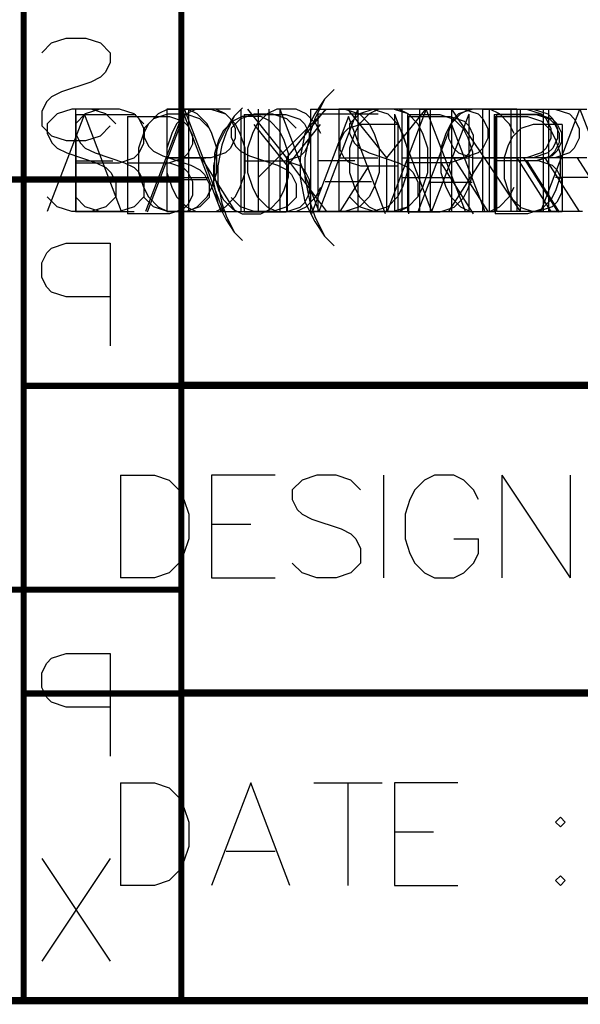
# Model space of a CAD drawing. Header units: millimetres. Extents: x 138 to 555, y 26 to 334.
# Tile 18 of 202: x 242 to 253, y 26 to 45. Entities that reach past the tile are written whole.
import ezdxf

# ---------------------------------------------------------------- set-up
doc = ezdxf.new("R2010")
doc.units = ezdxf.units.MM
for name, color, linetype in [('BottomLayer', 5, 'Continuous'), ('BottomOverlay', 54, 'Continuous'), ('BottomPaste', 16, 'Continuous'), ('BottomSolder', 6, 'Continuous'), ('DrillDrawing', 1, 'Continuous'), ('KeepOutLayer', 6, 'Continuous'), ('Mechanical27', 56, 'Continuous'), ('Mechanical30', 56, 'Continuous'), ('Mechanical31', 56, 'Continuous'), ('Mechanical32', 56, 'Continuous'), ('MidLayer1', 16, 'Continuous'), ('MidLayer2', 76, 'Continuous'), ('MidLayer3', 90, 'Continuous'), ('MidLayer4', 156, 'Continuous'), ('TopLayer', 1, 'Continuous'), ('TopOverlay', 2, 'Continuous'), ('TopPaste', 8, 'Continuous'), ('TopSolder', 216, 'Continuous')]:
    doc.layers.add(name, color=color, linetype=linetype)

# ---------------------------------------------------------------- blocks, each defined once
blk = doc.blocks.new('CARTOUCHE_STM_TOP_485')
at = {"layer": 'Mechanical31'}
for p, q in [((39.886, 10.257), (39.886, 8.257)), ((39.886, 10.257), (40.552, 10.257)), ((40.552, 10.257), (40.838, 10.162)), ((42.904, 10.257), (41.666, 10.257)), ((41.666, 10.257), (41.666, 8.257)), ((43.713, 10.257), (43.428, 10.162)), ((44.094, 10.257), (43.713, 10.257)), ((44.38, 10.162), (44.094, 10.257)), ((45.018, 10.257), (45.018, 8.257)), ((46.008, 10.257), (45.818, 10.162)), ((46.389, 10.257), (46.008, 10.257)), ((46.58, 10.162), (46.389, 10.257)), ((47.322, 10.257), (47.322, 8.257)), ((47.322, 10.257), (48.655, 8.257)), ((48.655, 10.257), (48.655, 8.257)), ((40.838, 10.162), (41.028, 9.971)), ((43.428, 10.162), (43.237, 9.971)), ((44.57, 9.971), (44.38, 10.162)), ((45.818, 10.162), (45.627, 9.971)), ((46.77, 9.971), (46.58, 10.162)), ((41.028, 9.971), (41.124, 9.781)), ((43.237, 9.971), (43.237, 9.781)), ((45.627, 9.971), (45.532, 9.781)), ((46.865, 9.781), (46.77, 9.971)), ((41.124, 9.781), (41.219, 9.495)), ((43.237, 9.781), (43.333, 9.59)), ((45.532, 9.781), (45.437, 9.495)), ((41.219, 9.495), (41.219, 9.019)), ((43.333, 9.59), (43.428, 9.495)), ((43.428, 9.495), (43.618, 9.4)), ((45.437, 9.495), (45.437, 9.019)), ((41.666, 9.305), (42.428, 9.305)), ((43.618, 9.4), (44.19, 9.209)), ((44.19, 9.209), (44.38, 9.114)), ((44.38, 9.114), (44.475, 9.019)), ((41.219, 9.019), (41.124, 8.733)), ((44.475, 9.019), (44.57, 8.829)), ((45.437, 9.019), (45.532, 8.733)), ((46.389, 9.019), (46.865, 9.019)), ((46.865, 8.733), (46.865, 9.019)), ((41.124, 8.733), (41.028, 8.543)), ((44.57, 8.829), (44.57, 8.543)), ((45.532, 8.733), (45.627, 8.543)), ((46.77, 8.543), (46.865, 8.733)), ((41.028, 8.543), (40.838, 8.353)), ((43.428, 8.353), (43.237, 8.543)), ((44.57, 8.543), (44.38, 8.353)), ((45.627, 8.543), (45.818, 8.353)), ((46.58, 8.353), (46.77, 8.543)), ((40.552, 8.257), (39.886, 8.257)), ((40.838, 8.353), (40.552, 8.257)), ((41.666, 8.257), (42.904, 8.257)), ((43.713, 8.257), (43.428, 8.353)), ((44.094, 8.257), (43.713, 8.257)), ((44.38, 8.353), (44.094, 8.257)), ((45.818, 8.353), (46.008, 8.257)), ((46.008, 8.257), (46.389, 8.257)), ((46.389, 8.257), (46.58, 8.353)), ((39.886, 4.257), (39.886, 2.257)), ((39.886, 4.257), (40.552, 4.257)), ((40.552, 4.257), (40.838, 4.162)), ((42.428, 4.257), (41.666, 2.257)), ((43.19, 2.257), (42.428, 4.257)), ((43.656, 4.257), (44.989, 4.257)), ((44.323, 4.257), (44.323, 2.257)), ((46.465, 4.257), (45.227, 4.257)), ((45.227, 4.257), (45.227, 2.257)), ((40.838, 4.162), (41.028, 3.971)), ((41.028, 3.971), (41.124, 3.781)), ((41.124, 3.781), (41.219, 3.495)), ((41.219, 3.495), (41.219, 3.019)), ((48.465, 3.59), (48.37, 3.495)), ((48.37, 3.495), (48.465, 3.4)), ((48.56, 3.495), (48.465, 3.59)), ((48.465, 3.4), (48.56, 3.495)), ((45.227, 3.305), (45.989, 3.305)), ((41.219, 3.019), (41.124, 2.733)), ((41.952, 2.924), (42.904, 2.924)), ((41.124, 2.733), (41.028, 2.543)), ((41.028, 2.543), (40.838, 2.353)), ((40.838, 2.353), (40.552, 2.257)), ((48.465, 2.448), (48.37, 2.353)), ((48.37, 2.353), (48.465, 2.257)), ((48.56, 2.353), (48.465, 2.448)), ((48.465, 2.257), (48.56, 2.353)), ((40.552, 2.257), (39.886, 2.257)), ((45.227, 2.257), (46.465, 2.257))]:
    blk.add_line(p, q, dxfattribs=at)
at = {"layer": 'Mechanical31', "const_width": 0.12}
for points in [[(38, 0), (38, 24)], [(38, 12), (80, 12)], [(38, 6), (80, 6)], [(0, 0), (121, 0)]]:
    blk.add_lwpolyline(points, dxfattribs=at)
at = {"layer": 'Mechanical31', "const_width": 0.06}
for points in [[(37.97, 12, 1), (38.03, 12, 1)], [(37.97, 6, 1), (38.03, 6, 1)], [(37.97, 0, 1), (38.03, 0, 1)]]:
    blk.add_lwpolyline(points, format="xyb", close=True, dxfattribs=at)
blk = doc.blocks.new('CARTOUCHE_STM_BOTTOM_486')
at = {"layer": 'Mechanical32'}
for p, q in [((38.281, 18.471), (38.472, 18.662)), ((38.472, 18.662), (38.757, 18.757)), ((38.757, 18.757), (39.138, 18.757)), ((39.138, 18.757), (39.424, 18.662)), ((39.424, 18.662), (39.614, 18.471)), ((39.614, 18.471), (39.614, 18.281)), ((39.614, 18.281), (39.519, 18.09)), ((39.519, 18.09), (39.424, 17.995)), ((39.233, 17.9), (38.662, 17.709)), ((39.424, 17.995), (39.233, 17.9)), ((38.662, 17.709), (38.472, 17.614)), ((38.376, 17.519), (38.281, 17.329)), ((38.472, 17.614), (38.376, 17.519)), ((38.281, 17.329), (38.281, 17.043)), ((38.281, 17.043), (38.472, 16.853)), ((39.424, 16.853), (39.614, 17.043)), ((38.472, 16.853), (38.757, 16.757)), ((38.757, 16.757), (39.138, 16.757)), ((39.138, 16.757), (39.424, 16.853)), ((38.376, 14.566), (38.472, 14.662)), ((38.472, 14.662), (38.757, 14.757)), ((38.757, 14.757), (39.614, 14.757)), ((39.614, 14.757), (39.614, 12.757)), ((38.281, 14.376), (38.376, 14.566)), ((38.281, 14.09), (38.281, 14.376)), ((38.376, 13.9), (38.281, 14.09)), ((38.472, 13.805), (38.376, 13.9)), ((38.757, 13.709), (38.472, 13.805)), ((39.614, 13.709), (38.757, 13.709)), ((38.472, 6.662), (38.757, 6.757)), ((38.757, 6.757), (39.614, 6.757)), ((39.614, 6.757), (39.614, 4.757)), ((38.281, 6.376), (38.376, 6.566)), ((38.376, 6.566), (38.472, 6.662)), ((38.281, 6.09), (38.281, 6.376)), ((38.376, 5.9), (38.281, 6.09)), ((38.472, 5.805), (38.376, 5.9)), ((38.757, 5.709), (38.472, 5.805)), ((39.614, 5.709), (38.757, 5.709)), ((39.614, 2.757), (38.281, 0.757)), ((38.281, 2.757), (39.614, 0.757))]:
    blk.add_line(p, q, dxfattribs=at)
at = {"layer": 'Mechanical32', "const_width": 0.12}
for points in [[(41, 0), (41, 24)], [(0, 16), (41, 16)], [(41, 12), (83, 12)], [(0, 8), (41, 8)], [(41, 6), (83, 6)], [(0, 0), (121, 0)]]:
    blk.add_lwpolyline(points, dxfattribs=at)
at = {"layer": 'Mechanical32', "const_width": 0.06}
for points in [[(40.97, 16, 1), (41.03, 16, 1)], [(40.97, 12, 1), (41.03, 12, 1)], [(40.97, 8, 1), (41.03, 8, 1)], [(40.97, 6, 1), (41.03, 6, 1)], [(40.97, 0, 1), (41.03, 0, 1)]]:
    blk.add_lwpolyline(points, format="xyb", close=True, dxfattribs=at)

msp = doc.modelspace()

# ---------------------------------------------------------------- linework, layer by layer
at = {"layer": 'BottomLayer'}
for p, q in [((243.121, 43.082), (242.93, 42.891)), ((243.407, 43.177), (243.121, 43.082)), ((243.787, 43.177), (243.407, 43.177)), ((244.073, 43.082), (243.787, 43.177)), ((244.264, 42.891), (244.073, 43.082)), ((245.949, 43.177), (244.711, 43.177)), ((244.711, 43.177), (244.711, 41.177)), ((246.663, 43.082), (246.473, 42.891)), ((246.853, 43.177), (246.663, 43.082)), ((247.234, 43.177), (246.853, 43.177)), ((247.425, 43.082), (247.234, 43.177)), ((247.615, 42.891), (247.425, 43.082)), ((248.653, 43.082), (248.463, 42.891)), ((248.843, 43.177), (248.653, 43.082)), ((249.224, 43.177), (248.843, 43.177)), ((249.415, 43.082), (249.224, 43.177)), ((249.605, 42.891), (249.415, 43.082)), ((250.262, 43.177), (250.262, 41.177)), ((250.262, 43.177), (251.595, 41.177)), ((251.595, 43.177), (251.595, 41.177)), ((252.148, 43.177), (252.148, 41.177)), ((252.148, 43.177), (252.814, 43.177)), ((242.93, 42.891), (242.93, 42.701)), ((246.473, 42.891), (246.377, 42.701)), ((247.71, 42.701), (247.615, 42.891)), ((248.463, 42.891), (248.367, 42.701)), ((249.7, 42.701), (249.605, 42.891)), ((242.93, 42.701), (243.026, 42.51)), ((246.377, 42.701), (246.282, 42.415)), ((248.367, 42.701), (248.272, 42.415)), ((249.796, 42.415), (249.7, 42.701)), ((243.026, 42.51), (243.121, 42.415)), ((243.121, 42.415), (243.311, 42.32)), ((243.311, 42.32), (243.883, 42.13)), ((246.282, 42.415), (246.282, 41.939)), ((248.272, 42.415), (248.272, 41.939)), ((249.796, 41.939), (249.796, 42.415)), ((243.883, 42.13), (244.073, 42.034)), ((244.711, 42.225), (245.473, 42.225)), ((244.073, 42.034), (244.168, 41.939)), ((244.168, 41.939), (244.264, 41.749)), ((246.282, 41.939), (246.377, 41.653)), ((248.272, 41.939), (248.367, 41.653)), ((249.7, 41.653), (249.796, 41.939)), ((244.264, 41.749), (244.264, 41.463)), ((246.377, 41.653), (246.473, 41.463)), ((247.615, 41.463), (247.71, 41.653)), ((248.367, 41.653), (248.463, 41.463)), ((249.605, 41.463), (249.7, 41.653)), ((243.121, 41.273), (242.93, 41.463)), ((244.264, 41.463), (244.073, 41.273)), ((246.473, 41.463), (246.663, 41.273)), ((247.425, 41.273), (247.615, 41.463)), ((248.463, 41.463), (248.653, 41.273)), ((249.415, 41.273), (249.605, 41.463)), ((243.407, 41.177), (243.121, 41.273)), ((243.787, 41.177), (243.407, 41.177)), ((244.073, 41.273), (243.787, 41.177)), ((244.711, 41.177), (245.949, 41.177)), ((246.663, 41.273), (246.853, 41.177)), ((246.853, 41.177), (247.234, 41.177)), ((247.234, 41.177), (247.425, 41.273)), ((248.653, 41.273), (248.843, 41.177)), ((248.843, 41.177), (249.224, 41.177)), ((249.224, 41.177), (249.415, 41.273)), ((252.814, 41.177), (252.148, 41.177))]:
    msp.add_line(p, q, dxfattribs=at)
at = {"layer": 'BottomOverlay'}
for p, q in [((247.974, 43.558), (247.784, 43.367)), ((247.784, 43.367), (247.593, 43.082)), ((247.784, 43.367), (247.593, 42.987)), ((247.593, 43.082), (247.403, 42.701)), ((248.231, 43.177), (248.993, 42.225)), ((249.755, 43.177), (248.993, 42.225)), ((250.393, 43.082), (250.298, 42.987)), ((250.678, 43.177), (250.393, 43.082)), ((251.535, 43.177), (250.678, 43.177)), ((251.535, 43.177), (251.535, 41.177)), ((252.002, 41.177), (252.764, 43.177)), ((252.764, 43.177), (253.525, 41.177)), ((247.593, 42.987), (247.498, 42.701)), ((250.298, 42.987), (250.202, 42.796)), ((247.403, 42.701), (247.308, 42.225)), ((247.498, 42.701), (247.403, 42.225)), ((250.202, 42.796), (250.202, 42.606)), ((250.202, 42.606), (250.298, 42.415)), ((250.298, 42.415), (250.393, 42.32)), ((250.393, 42.32), (250.678, 42.225)), ((247.308, 42.225), (247.308, 41.844)), ((247.403, 42.225), (247.403, 41.844)), ((248.993, 42.225), (248.993, 41.177)), ((250.869, 42.225), (250.202, 41.177)), ((250.678, 42.225), (251.535, 42.225)), ((247.308, 41.844), (247.403, 41.368)), ((247.403, 41.844), (247.498, 41.368)), ((253.24, 41.844), (252.288, 41.844)), ((247.403, 41.368), (247.593, 40.987)), ((247.498, 41.368), (247.593, 41.082)), ((247.593, 41.082), (247.784, 40.701)), ((247.593, 40.987), (247.784, 40.701)), ((247.784, 40.701), (247.974, 40.511))]:
    msp.add_line(p, q, dxfattribs=at)
at = {"layer": 'BottomPaste'}
for p, q in [((242.571, 43.082), (242.38, 42.891)), ((242.857, 43.177), (242.571, 43.082)), ((243.237, 43.177), (242.857, 43.177)), ((243.523, 43.082), (243.237, 43.177)), ((243.714, 42.891), (243.523, 43.082)), ((244.542, 43.082), (244.351, 42.891)), ((244.732, 43.177), (244.542, 43.082)), ((245.113, 43.177), (244.732, 43.177)), ((245.304, 43.082), (245.113, 43.177)), ((245.494, 42.891), (245.304, 43.082)), ((246.151, 43.177), (246.151, 41.177)), ((247.513, 43.177), (247.513, 41.177)), ((247.513, 43.177), (248.179, 43.177)), ((248.179, 43.177), (248.465, 43.082)), ((248.465, 43.082), (248.655, 42.891)), ((250.531, 43.177), (249.293, 43.177)), ((249.293, 43.177), (249.293, 41.177)), ((250.864, 43.177), (250.864, 41.177)), ((250.864, 43.177), (251.721, 43.177)), ((251.721, 43.177), (252.007, 43.082)), ((252.007, 43.082), (252.102, 42.987)), ((242.38, 42.891), (242.38, 42.701)), ((244.351, 42.891), (244.256, 42.701)), ((245.589, 42.701), (245.494, 42.891)), ((248.655, 42.891), (248.751, 42.701)), ((252.102, 42.987), (252.197, 42.796)), ((242.38, 42.701), (242.476, 42.51)), ((244.256, 42.701), (244.161, 42.415)), ((245.685, 42.415), (245.589, 42.701)), ((248.751, 42.701), (248.846, 42.415)), ((252.197, 42.796), (252.197, 42.606)), ((242.476, 42.51), (242.571, 42.415)), ((252.197, 42.606), (252.102, 42.415)), ((242.571, 42.415), (242.761, 42.32)), ((242.761, 42.32), (243.333, 42.13)), ((244.161, 42.415), (244.161, 41.939)), ((245.685, 41.939), (245.685, 42.415)), ((248.846, 42.415), (248.846, 41.939)), ((252.007, 42.32), (251.721, 42.225)), ((252.102, 42.415), (252.007, 42.32)), ((243.333, 42.13), (243.523, 42.034)), ((249.293, 42.225), (250.055, 42.225)), ((251.721, 42.225), (250.864, 42.225)), ((251.531, 42.225), (252.197, 41.177)), ((243.523, 42.034), (243.618, 41.939)), ((243.618, 41.939), (243.714, 41.749)), ((244.161, 41.939), (244.256, 41.653)), ((245.589, 41.653), (245.685, 41.939)), ((248.846, 41.939), (248.751, 41.653)), ((243.714, 41.749), (243.714, 41.463)), ((244.256, 41.653), (244.351, 41.463)), ((245.494, 41.463), (245.589, 41.653)), ((248.751, 41.653), (248.655, 41.463)), ((242.571, 41.273), (242.38, 41.463)), ((243.714, 41.463), (243.523, 41.273)), ((244.351, 41.463), (244.542, 41.273)), ((245.304, 41.273), (245.494, 41.463)), ((248.655, 41.463), (248.465, 41.273)), ((242.857, 41.177), (242.571, 41.273)), ((243.237, 41.177), (242.857, 41.177)), ((243.523, 41.273), (243.237, 41.177)), ((244.542, 41.273), (244.732, 41.177)), ((244.732, 41.177), (245.113, 41.177)), ((245.113, 41.177), (245.304, 41.273)), ((246.151, 41.177), (247.294, 41.177)), ((248.179, 41.177), (247.513, 41.177)), ((248.465, 41.273), (248.179, 41.177)), ((249.293, 41.177), (250.531, 41.177))]:
    msp.add_line(p, q, dxfattribs=at)
at = {"layer": 'BottomSolder'}
for p, q in [((243.121, 43.082), (242.93, 42.891)), ((243.407, 43.177), (243.121, 43.082)), ((243.787, 43.177), (243.407, 43.177)), ((244.073, 43.082), (243.787, 43.177)), ((244.264, 42.891), (244.073, 43.082)), ((245.092, 43.082), (244.901, 42.891)), ((245.282, 43.177), (245.092, 43.082)), ((245.663, 43.177), (245.282, 43.177)), ((245.854, 43.082), (245.663, 43.177)), ((246.044, 42.891), (245.854, 43.082)), ((246.701, 43.177), (246.701, 41.177)), ((248.063, 43.177), (248.063, 41.177)), ((248.063, 43.177), (248.729, 43.177)), ((248.729, 43.177), (249.015, 43.082)), ((249.015, 43.082), (249.205, 42.891)), ((251.081, 43.177), (249.843, 43.177)), ((249.843, 43.177), (249.843, 41.177)), ((251.414, 43.177), (251.414, 41.177)), ((251.414, 43.177), (252.271, 43.177)), ((252.271, 43.177), (252.557, 43.082)), ((252.557, 43.082), (252.652, 42.987)), ((242.93, 42.891), (242.93, 42.701)), ((244.901, 42.891), (244.806, 42.701)), ((246.139, 42.701), (246.044, 42.891)), ((249.205, 42.891), (249.301, 42.701)), ((252.652, 42.987), (252.747, 42.796)), ((242.93, 42.701), (243.026, 42.51)), ((244.806, 42.701), (244.711, 42.415)), ((246.235, 42.415), (246.139, 42.701)), ((249.301, 42.701), (249.396, 42.415)), ((252.747, 42.796), (252.747, 42.606)), ((243.026, 42.51), (243.121, 42.415)), ((252.747, 42.606), (252.652, 42.415)), ((243.121, 42.415), (243.311, 42.32)), ((243.311, 42.32), (243.883, 42.13)), ((244.711, 42.415), (244.711, 41.939)), ((246.235, 41.939), (246.235, 42.415)), ((249.396, 42.415), (249.396, 41.939)), ((252.557, 42.32), (252.271, 42.225)), ((252.652, 42.415), (252.557, 42.32)), ((243.883, 42.13), (244.073, 42.034)), ((249.843, 42.225), (250.605, 42.225)), ((252.271, 42.225), (251.414, 42.225)), ((252.081, 42.225), (252.747, 41.177)), ((244.073, 42.034), (244.168, 41.939)), ((244.168, 41.939), (244.264, 41.749)), ((244.711, 41.939), (244.806, 41.653)), ((246.139, 41.653), (246.235, 41.939)), ((249.396, 41.939), (249.301, 41.653)), ((244.264, 41.749), (244.264, 41.463)), ((244.806, 41.653), (244.901, 41.463)), ((246.044, 41.463), (246.139, 41.653)), ((249.301, 41.653), (249.205, 41.463)), ((243.121, 41.273), (242.93, 41.463)), ((244.264, 41.463), (244.073, 41.273)), ((244.901, 41.463), (245.092, 41.273)), ((245.854, 41.273), (246.044, 41.463)), ((249.205, 41.463), (249.015, 41.273)), ((243.407, 41.177), (243.121, 41.273)), ((243.787, 41.177), (243.407, 41.177)), ((244.073, 41.273), (243.787, 41.177)), ((245.092, 41.273), (245.282, 41.177)), ((245.282, 41.177), (245.663, 41.177)), ((245.663, 41.177), (245.854, 41.273)), ((246.701, 41.177), (247.844, 41.177)), ((248.729, 41.177), (248.063, 41.177)), ((249.015, 41.273), (248.729, 41.177)), ((249.843, 41.177), (251.081, 41.177))]:
    msp.add_line(p, q, dxfattribs=at)
at = {"layer": 'DrillDrawing'}
for p, q in [((242.934, 43.068), (242.934, 41.169)), ((242.934, 43.068), (244.109, 43.068)), ((245.05, 43.068), (244.327, 41.169)), ((245.774, 41.169), (245.05, 43.068)), ((246.217, 43.068), (246.217, 41.169)), ((246.217, 43.068), (247.031, 43.068)), ((247.031, 43.068), (247.303, 42.978)), ((249.401, 43.068), (249.401, 41.169)), ((249.401, 43.068), (250.034, 43.068)), ((250.034, 43.068), (250.306, 42.978)), ((251.093, 43.068), (251.093, 41.169)), ((251.093, 43.068), (251.907, 43.068)), ((251.907, 43.068), (252.178, 42.978)), ((247.303, 42.978), (247.393, 42.888)), ((247.393, 42.888), (247.484, 42.707)), ((250.306, 42.978), (250.487, 42.797)), ((252.178, 42.978), (252.269, 42.888)), ((252.269, 42.888), (252.359, 42.707)), ((247.484, 42.707), (247.484, 42.526)), ((250.487, 42.797), (250.577, 42.616)), ((252.359, 42.707), (252.359, 42.526)), ((247.484, 42.526), (247.393, 42.345)), ((250.577, 42.616), (250.668, 42.345)), ((252.359, 42.526), (252.269, 42.345)), ((247.303, 42.254), (247.031, 42.164)), ((247.393, 42.345), (247.303, 42.254)), ((250.668, 42.345), (250.668, 41.893)), ((252.178, 42.254), (251.907, 42.164)), ((252.269, 42.345), (252.178, 42.254)), ((242.934, 42.164), (243.657, 42.164)), ((246.217, 42.164), (247.031, 42.164)), ((247.031, 42.164), (247.303, 42.073)), ((247.303, 42.073), (247.393, 41.983)), ((251.907, 42.164), (251.093, 42.164)), ((251.726, 42.164), (252.359, 41.169)), ((247.393, 41.983), (247.484, 41.802)), ((250.668, 41.893), (250.577, 41.621)), ((244.598, 41.802), (245.503, 41.802)), ((247.484, 41.802), (247.484, 41.531)), ((247.484, 41.531), (247.393, 41.35)), ((250.577, 41.621), (250.487, 41.44)), ((247.393, 41.35), (247.303, 41.259)), ((250.487, 41.44), (250.306, 41.259)), ((247.031, 41.169), (246.217, 41.169)), ((247.303, 41.259), (247.031, 41.169)), ((250.034, 41.169), (249.401, 41.169)), ((250.306, 41.259), (250.034, 41.169))]:
    msp.add_line(p, q, dxfattribs=at)
at = {"layer": 'KeepOutLayer'}
for p, q in [((243.945, 43.032), (243.945, 41.132)), ((243.945, 43.032), (244.76, 43.032)), ((244.76, 43.032), (245.031, 42.942)), ((246.18, 43.032), (245.999, 42.942)), ((246.542, 43.032), (246.18, 43.032)), ((246.722, 42.942), (246.542, 43.032)), ((248.251, 43.032), (247.528, 41.132)), ((248.975, 41.132), (248.251, 43.032)), ((249.418, 43.032), (249.418, 41.132)), ((249.418, 43.032), (250.232, 43.032)), ((250.232, 43.032), (250.504, 42.942)), ((251.11, 43.032), (251.11, 41.132)), ((251.11, 43.032), (251.743, 43.032)), ((251.743, 43.032), (252.014, 42.942)), ((245.031, 42.942), (245.121, 42.851)), ((245.121, 42.851), (245.212, 42.67)), ((245.999, 42.942), (245.818, 42.761)), ((246.903, 42.761), (246.722, 42.942)), ((250.504, 42.942), (250.594, 42.851)), ((250.594, 42.851), (250.684, 42.67)), ((252.014, 42.942), (252.195, 42.761)), ((245.212, 42.67), (245.212, 42.489)), ((245.818, 42.761), (245.727, 42.58)), ((246.994, 42.58), (246.903, 42.761)), ((250.684, 42.67), (250.684, 42.489)), ((252.195, 42.761), (252.286, 42.58)), ((245.212, 42.489), (245.121, 42.308)), ((245.727, 42.58), (245.637, 42.308)), ((247.084, 42.308), (246.994, 42.58)), ((250.684, 42.489), (250.594, 42.308)), ((252.286, 42.58), (252.376, 42.308)), ((245.121, 42.308), (245.031, 42.218)), ((245.637, 42.308), (245.637, 41.856)), ((247.084, 41.856), (247.084, 42.308)), ((250.594, 42.308), (250.504, 42.218)), ((252.376, 42.308), (252.376, 41.856)), ((243.945, 42.127), (244.76, 42.127)), ((245.031, 42.218), (244.76, 42.127)), ((244.76, 42.127), (245.031, 42.037)), ((250.232, 42.127), (249.418, 42.127)), ((250.051, 42.127), (250.684, 41.132)), ((250.504, 42.218), (250.232, 42.127)), ((245.031, 42.037), (245.121, 41.946)), ((245.121, 41.946), (245.212, 41.766)), ((245.212, 41.766), (245.212, 41.494)), ((245.637, 41.856), (245.727, 41.585)), ((246.994, 41.585), (247.084, 41.856)), ((247.799, 41.766), (248.703, 41.766)), ((252.376, 41.856), (252.286, 41.585)), ((245.212, 41.494), (245.121, 41.313)), ((245.727, 41.585), (245.818, 41.404)), ((246.903, 41.404), (246.994, 41.585)), ((252.286, 41.585), (252.195, 41.404)), ((245.121, 41.313), (245.031, 41.223)), ((245.818, 41.404), (245.999, 41.223)), ((246.722, 41.223), (246.903, 41.404)), ((252.195, 41.404), (252.014, 41.223)), ((244.76, 41.132), (243.945, 41.132)), ((245.031, 41.223), (244.76, 41.132)), ((245.999, 41.223), (246.18, 41.132)), ((246.18, 41.132), (246.542, 41.132)), ((246.542, 41.132), (246.722, 41.223)), ((251.743, 41.132), (251.11, 41.132)), ((252.014, 41.223), (251.743, 41.132))]:
    msp.add_line(p, q, dxfattribs=at)
at = {"layer": 'Mechanical27'}
for p, q in [((243.104, 43.077), (242.38, 41.177)), ((243.828, 41.177), (243.104, 43.077)), ((244.723, 43.077), (244.452, 42.987)), ((245.085, 43.077), (244.723, 43.077)), ((245.356, 42.987), (245.085, 43.077)), ((246.415, 43.077), (246.143, 42.987)), ((246.777, 43.077), (246.415, 43.077)), ((247.048, 42.987), (246.777, 43.077)), ((248.83, 43.077), (247.654, 43.077)), ((247.654, 43.077), (247.654, 41.177)), ((249.147, 43.077), (249.147, 41.177)), ((249.147, 43.077), (249.87, 41.177)), ((250.594, 43.077), (249.87, 41.177)), ((250.594, 43.077), (250.594, 41.177)), ((251.137, 43.077), (251.137, 41.177)), ((251.137, 43.077), (251.951, 43.077)), ((251.951, 43.077), (252.222, 42.987)), ((244.452, 42.987), (244.271, 42.806)), ((245.537, 42.806), (245.356, 42.987)), ((246.143, 42.987), (245.963, 42.806)), ((247.229, 42.806), (247.048, 42.987)), ((252.222, 42.987), (252.313, 42.896)), ((252.313, 42.896), (252.403, 42.715)), ((244.271, 42.806), (244.271, 42.625)), ((244.271, 42.625), (244.361, 42.444)), ((245.963, 42.806), (245.963, 42.625)), ((245.963, 42.625), (246.053, 42.444)), ((252.403, 42.715), (252.403, 42.534)), ((244.361, 42.444), (244.452, 42.353)), ((246.053, 42.444), (246.143, 42.353)), ((252.403, 42.534), (252.313, 42.353)), ((244.452, 42.353), (244.633, 42.263)), ((244.633, 42.263), (245.176, 42.082)), ((246.143, 42.353), (246.324, 42.263)), ((246.324, 42.263), (246.867, 42.082)), ((252.222, 42.263), (251.951, 42.172)), ((252.313, 42.353), (252.222, 42.263)), ((245.176, 42.082), (245.356, 41.992)), ((246.867, 42.082), (247.048, 41.992)), ((247.654, 42.172), (248.378, 42.172)), ((251.137, 42.172), (251.951, 42.172)), ((251.951, 42.172), (252.222, 42.082)), ((252.222, 42.082), (252.313, 41.992)), ((245.356, 41.992), (245.447, 41.901)), ((245.447, 41.901), (245.537, 41.72)), ((247.048, 41.992), (247.138, 41.901)), ((247.138, 41.901), (247.229, 41.72)), ((252.313, 41.992), (252.403, 41.811)), ((242.652, 41.811), (243.556, 41.811)), ((245.537, 41.72), (245.537, 41.449)), ((247.229, 41.72), (247.229, 41.449)), ((252.403, 41.811), (252.403, 41.539)), ((252.403, 41.539), (252.313, 41.358)), ((244.452, 41.268), (244.271, 41.449)), ((245.537, 41.449), (245.356, 41.268)), ((246.143, 41.268), (245.963, 41.449)), ((247.229, 41.449), (247.048, 41.268)), ((252.313, 41.358), (252.222, 41.268)), ((244.723, 41.177), (244.452, 41.268)), ((245.085, 41.177), (244.723, 41.177)), ((245.356, 41.268), (245.085, 41.177)), ((246.415, 41.177), (246.143, 41.268)), ((246.777, 41.177), (246.415, 41.177)), ((247.048, 41.268), (246.777, 41.177)), ((247.654, 41.177), (248.83, 41.177)), ((251.951, 41.177), (251.137, 41.177)), ((252.222, 41.268), (251.951, 41.177))]:
    msp.add_line(p, q, dxfattribs=at)
at = {"layer": 'Mechanical30'}
for p, q in [((246.187, 43.201), (246.026, 43.039)), ((246.026, 43.039), (245.864, 42.796)), ((246.026, 43.039), (245.864, 42.715)), ((246.406, 42.877), (247.053, 42.068)), ((247.701, 42.877), (247.053, 42.068)), ((248.486, 42.877), (248.243, 42.796)), ((249.214, 42.877), (248.486, 42.877)), ((249.214, 42.877), (249.214, 41.177)), ((249.611, 41.177), (250.258, 42.877)), ((250.258, 42.877), (250.906, 41.177)), ((251.853, 42.877), (251.61, 42.796)), ((252.419, 42.877), (251.853, 42.877)), ((252.419, 42.877), (252.419, 41.177)), ((245.864, 42.796), (245.702, 42.472)), ((245.864, 42.715), (245.783, 42.472)), ((248.162, 42.715), (248.081, 42.553)), ((248.243, 42.796), (248.162, 42.715)), ((251.448, 42.634), (251.367, 42.472)), ((251.61, 42.796), (251.448, 42.634)), ((245.702, 42.472), (245.621, 42.068)), ((245.783, 42.472), (245.702, 42.068)), ((248.081, 42.553), (248.081, 42.391)), ((251.367, 42.472), (251.286, 42.23)), ((248.081, 42.391), (248.162, 42.23)), ((245.621, 42.068), (245.621, 41.744)), ((245.702, 42.068), (245.702, 41.744)), ((247.053, 42.068), (247.053, 41.177)), ((248.648, 42.068), (248.081, 41.177)), ((248.162, 42.23), (248.243, 42.149)), ((248.243, 42.149), (248.486, 42.068)), ((248.486, 42.068), (249.214, 42.068)), ((251.286, 42.23), (251.286, 41.825)), ((245.621, 41.744), (245.702, 41.339)), ((245.702, 41.744), (245.783, 41.339)), ((250.663, 41.744), (249.854, 41.744)), ((251.286, 41.825), (251.367, 41.582)), ((251.367, 41.582), (251.448, 41.42)), ((245.702, 41.339), (245.864, 41.016)), ((245.783, 41.339), (245.864, 41.096)), ((251.448, 41.42), (251.61, 41.258)), ((245.864, 41.096), (246.026, 40.773)), ((251.61, 41.258), (251.853, 41.177)), ((251.853, 41.177), (252.419, 41.177)), ((245.864, 41.016), (246.026, 40.773)), ((246.026, 40.773), (246.187, 40.611))]:
    msp.add_line(p, q, dxfattribs=at)
at = {"layer": 'MidLayer1'}
for p, q in [((242.93, 43.177), (242.93, 41.177)), ((245.054, 43.177), (244.292, 41.177)), ((245.816, 41.177), (245.054, 43.177)), ((246.282, 43.177), (247.044, 42.225)), ((247.806, 43.177), (247.044, 42.225)), ((249.301, 43.177), (248.063, 43.177)), ((248.063, 43.177), (248.063, 41.177)), ((249.634, 43.177), (249.634, 41.177)), ((249.634, 43.177), (250.491, 43.177)), ((250.491, 43.177), (250.776, 43.082)), ((250.776, 43.082), (250.872, 42.987)), ((250.872, 42.987), (250.967, 42.796)), ((250.967, 42.796), (250.967, 42.606)), ((250.967, 42.606), (250.872, 42.415)), ((250.776, 42.32), (250.491, 42.225)), ((250.872, 42.415), (250.776, 42.32)), ((247.044, 42.225), (247.044, 41.177)), ((248.063, 42.225), (248.824, 42.225)), ((250.491, 42.225), (249.634, 42.225)), ((250.3, 42.225), (250.967, 41.177)), ((244.578, 41.844), (245.53, 41.844)), ((242.93, 41.177), (244.073, 41.177)), ((248.063, 41.177), (249.301, 41.177))]:
    msp.add_line(p, q, dxfattribs=at)
at = {"layer": 'MidLayer2'}
for p, q in [((242.93, 43.177), (242.93, 41.177)), ((245.054, 43.177), (244.292, 41.177)), ((245.816, 41.177), (245.054, 43.177)), ((246.282, 43.177), (247.044, 42.225)), ((247.806, 43.177), (247.044, 42.225)), ((249.301, 43.177), (248.063, 43.177)), ((248.063, 43.177), (248.063, 41.177)), ((249.634, 43.177), (249.634, 41.177)), ((249.634, 43.177), (250.491, 43.177)), ((250.491, 43.177), (250.776, 43.082)), ((250.776, 43.082), (250.872, 42.987)), ((250.872, 42.987), (250.967, 42.796)), ((250.967, 42.796), (250.967, 42.606)), ((250.967, 42.606), (250.872, 42.415)), ((250.776, 42.32), (250.491, 42.225)), ((250.872, 42.415), (250.776, 42.32)), ((247.044, 42.225), (247.044, 41.177)), ((248.063, 42.225), (248.824, 42.225)), ((250.491, 42.225), (249.634, 42.225)), ((250.3, 42.225), (250.967, 41.177)), ((244.578, 41.844), (245.53, 41.844)), ((242.93, 41.177), (244.073, 41.177)), ((248.063, 41.177), (249.301, 41.177))]:
    msp.add_line(p, q, dxfattribs=at)
at = {"layer": 'MidLayer3'}
for p, q in [((242.93, 43.177), (242.93, 41.177)), ((245.054, 43.177), (244.292, 41.177)), ((245.816, 41.177), (245.054, 43.177)), ((246.282, 43.177), (247.044, 42.225)), ((247.806, 43.177), (247.044, 42.225)), ((249.301, 43.177), (248.063, 43.177)), ((248.063, 43.177), (248.063, 41.177)), ((249.634, 43.177), (249.634, 41.177)), ((249.634, 43.177), (250.491, 43.177)), ((250.491, 43.177), (250.776, 43.082)), ((250.776, 43.082), (250.872, 42.987)), ((250.872, 42.987), (250.967, 42.796)), ((250.967, 42.796), (250.967, 42.606)), ((250.967, 42.606), (250.872, 42.415)), ((250.776, 42.32), (250.491, 42.225)), ((250.872, 42.415), (250.776, 42.32)), ((247.044, 42.225), (247.044, 41.177)), ((248.063, 42.225), (248.824, 42.225)), ((250.491, 42.225), (249.634, 42.225)), ((250.3, 42.225), (250.967, 41.177)), ((244.578, 41.844), (245.53, 41.844)), ((242.93, 41.177), (244.073, 41.177)), ((248.063, 41.177), (249.301, 41.177))]:
    msp.add_line(p, q, dxfattribs=at)
at = {"layer": 'MidLayer4'}
for p, q in [((242.93, 43.177), (242.93, 41.177)), ((245.054, 43.177), (244.292, 41.177)), ((245.816, 41.177), (245.054, 43.177)), ((246.282, 43.177), (247.044, 42.225)), ((247.806, 43.177), (247.044, 42.225)), ((249.301, 43.177), (248.063, 43.177)), ((248.063, 43.177), (248.063, 41.177)), ((249.634, 43.177), (249.634, 41.177)), ((249.634, 43.177), (250.491, 43.177)), ((250.491, 43.177), (250.776, 43.082)), ((250.776, 43.082), (250.872, 42.987)), ((250.872, 42.987), (250.967, 42.796)), ((250.967, 42.796), (250.967, 42.606)), ((250.967, 42.606), (250.872, 42.415)), ((250.776, 42.32), (250.491, 42.225)), ((250.872, 42.415), (250.776, 42.32)), ((247.044, 42.225), (247.044, 41.177)), ((248.063, 42.225), (248.824, 42.225)), ((250.491, 42.225), (249.634, 42.225)), ((250.3, 42.225), (250.967, 41.177)), ((244.578, 41.844), (245.53, 41.844)), ((242.93, 41.177), (244.073, 41.177)), ((248.063, 41.177), (249.301, 41.177))]:
    msp.add_line(p, q, dxfattribs=at)
at = {"layer": 'TopLayer'}
for p, q in [((243.787, 43.177), (242.93, 43.177)), ((242.93, 43.177), (242.93, 41.177)), ((244.073, 43.082), (243.787, 43.177)), ((244.168, 42.987), (244.073, 43.082)), ((244.711, 43.177), (244.711, 41.177)), ((244.711, 43.177), (245.568, 43.177)), ((245.568, 43.177), (245.854, 43.082)), ((245.854, 43.082), (245.949, 42.987)), ((246.492, 43.177), (246.492, 41.177)), ((246.911, 43.177), (246.911, 41.177)), ((246.911, 43.177), (247.672, 41.177)), ((248.434, 43.177), (247.672, 41.177)), ((248.434, 43.177), (248.434, 41.177)), ((249.767, 43.177), (249.005, 41.177)), ((250.529, 41.177), (249.767, 43.177)), ((250.995, 43.177), (250.995, 41.177)), ((250.995, 43.177), (251.852, 43.177)), ((251.852, 43.177), (252.138, 43.082)), ((252.138, 43.082), (252.233, 42.987)), ((244.264, 42.796), (244.168, 42.987)), ((245.949, 42.987), (246.044, 42.796)), ((252.233, 42.987), (252.328, 42.796)), ((244.264, 42.51), (244.264, 42.796)), ((246.044, 42.796), (246.044, 42.606)), ((252.328, 42.796), (252.328, 42.606)), ((244.168, 42.32), (244.264, 42.51)), ((246.044, 42.606), (245.949, 42.415)), ((252.328, 42.606), (252.233, 42.415)), ((244.073, 42.225), (244.168, 42.32)), ((245.854, 42.32), (245.568, 42.225)), ((245.949, 42.415), (245.854, 42.32)), ((252.138, 42.32), (251.852, 42.225)), ((252.233, 42.415), (252.138, 42.32)), ((242.93, 42.13), (243.787, 42.13)), ((243.787, 42.13), (244.073, 42.225)), ((245.568, 42.225), (244.711, 42.225)), ((245.378, 42.225), (246.044, 41.177)), ((251.852, 42.225), (250.995, 42.225)), ((251.662, 42.225), (252.328, 41.177)), ((249.291, 41.844), (250.243, 41.844))]:
    msp.add_line(p, q, dxfattribs=at)
at = {"layer": 'TopOverlay'}
for p, q in [((243.121, 43.082), (242.93, 42.891)), ((243.407, 43.177), (243.121, 43.082)), ((243.787, 43.177), (243.407, 43.177)), ((244.073, 43.082), (243.787, 43.177)), ((244.264, 42.891), (244.073, 43.082)), ((244.711, 43.177), (244.711, 41.177)), ((245.13, 43.177), (245.13, 41.177)), ((246.492, 43.177), (246.492, 41.177)), ((247.825, 43.177), (246.492, 41.844)), ((248.463, 43.082), (248.272, 42.891)), ((248.748, 43.177), (248.463, 43.082)), ((249.129, 43.177), (248.748, 43.177)), ((249.415, 43.082), (249.129, 43.177)), ((249.605, 42.891), (249.415, 43.082)), ((250.434, 43.082), (250.243, 42.891)), ((250.624, 43.177), (250.434, 43.082)), ((251.005, 43.177), (250.624, 43.177)), ((251.195, 43.082), (251.005, 43.177)), ((251.386, 42.891), (251.195, 43.082)), ((252.043, 43.177), (252.043, 41.177)), ((252.043, 43.177), (252.9, 43.177)), ((242.93, 42.891), (242.93, 42.701)), ((248.272, 42.891), (248.272, 42.701)), ((250.243, 42.891), (250.148, 42.701)), ((251.481, 42.701), (251.386, 42.891)), ((242.93, 42.701), (243.026, 42.51)), ((248.272, 42.701), (248.367, 42.51)), ((250.148, 42.701), (250.053, 42.415)), ((243.026, 42.51), (243.121, 42.415)), ((248.367, 42.51), (248.463, 42.415)), ((243.121, 42.415), (243.311, 42.32)), ((243.311, 42.32), (243.883, 42.13)), ((246.968, 42.32), (247.825, 41.177)), ((248.463, 42.415), (248.653, 42.32)), ((248.653, 42.32), (249.224, 42.13)), ((250.053, 42.415), (250.053, 41.939)), ((243.883, 42.13), (244.073, 42.034)), ((249.224, 42.13), (249.415, 42.034)), ((252.9, 42.225), (252.043, 42.225)), ((252.709, 42.225), (253.376, 41.177)), ((244.073, 42.034), (244.168, 41.939)), ((244.168, 41.939), (244.264, 41.749)), ((249.415, 42.034), (249.51, 41.939)), ((249.51, 41.939), (249.605, 41.749)), ((250.053, 41.939), (250.148, 41.653)), ((244.264, 41.749), (244.264, 41.463)), ((249.605, 41.749), (249.605, 41.463)), ((250.148, 41.653), (250.243, 41.463)), ((251.386, 41.463), (251.481, 41.653)), ((243.121, 41.273), (242.93, 41.463)), ((244.264, 41.463), (244.073, 41.273)), ((248.463, 41.273), (248.272, 41.463)), ((249.605, 41.463), (249.415, 41.273)), ((250.243, 41.463), (250.434, 41.273)), ((251.195, 41.273), (251.386, 41.463)), ((243.407, 41.177), (243.121, 41.273)), ((243.787, 41.177), (243.407, 41.177)), ((244.073, 41.273), (243.787, 41.177)), ((245.13, 41.177), (246.273, 41.177)), ((248.748, 41.177), (248.463, 41.273)), ((249.129, 41.177), (248.748, 41.177)), ((249.415, 41.273), (249.129, 41.177)), ((250.434, 41.273), (250.624, 41.177)), ((250.624, 41.177), (251.005, 41.177)), ((251.005, 41.177), (251.195, 41.273))]:
    msp.add_line(p, q, dxfattribs=at)
at = {"layer": 'TopPaste'}
for p, q in [((243.121, 43.082), (242.93, 42.891)), ((243.407, 43.177), (243.121, 43.082)), ((243.787, 43.177), (243.407, 43.177)), ((244.073, 43.082), (243.787, 43.177)), ((244.264, 42.891), (244.073, 43.082)), ((245.092, 43.082), (244.901, 42.891)), ((245.282, 43.177), (245.092, 43.082)), ((245.663, 43.177), (245.282, 43.177)), ((245.854, 43.082), (245.663, 43.177)), ((246.044, 42.891), (245.854, 43.082)), ((246.701, 43.177), (246.701, 41.177)), ((248.063, 43.177), (248.063, 41.177)), ((248.063, 43.177), (248.729, 43.177)), ((248.729, 43.177), (249.015, 43.082)), ((249.015, 43.082), (249.205, 42.891)), ((251.081, 43.177), (249.843, 43.177)), ((249.843, 43.177), (249.843, 41.177)), ((251.414, 43.177), (251.414, 41.177)), ((251.414, 43.177), (252.271, 43.177)), ((252.271, 43.177), (252.557, 43.082)), ((252.557, 43.082), (252.652, 42.987)), ((242.93, 42.891), (242.93, 42.701)), ((244.901, 42.891), (244.806, 42.701)), ((246.139, 42.701), (246.044, 42.891)), ((249.205, 42.891), (249.301, 42.701)), ((252.652, 42.987), (252.747, 42.796)), ((242.93, 42.701), (243.026, 42.51)), ((244.806, 42.701), (244.711, 42.415)), ((246.235, 42.415), (246.139, 42.701)), ((249.301, 42.701), (249.396, 42.415)), ((252.747, 42.796), (252.747, 42.606)), ((243.026, 42.51), (243.121, 42.415)), ((252.747, 42.606), (252.652, 42.415)), ((243.121, 42.415), (243.311, 42.32)), ((243.311, 42.32), (243.883, 42.13)), ((244.711, 42.415), (244.711, 41.939)), ((246.235, 41.939), (246.235, 42.415)), ((249.396, 42.415), (249.396, 41.939)), ((252.557, 42.32), (252.271, 42.225)), ((252.652, 42.415), (252.557, 42.32)), ((243.883, 42.13), (244.073, 42.034)), ((249.843, 42.225), (250.605, 42.225)), ((252.271, 42.225), (251.414, 42.225)), ((252.081, 42.225), (252.747, 41.177)), ((244.073, 42.034), (244.168, 41.939)), ((244.168, 41.939), (244.264, 41.749)), ((244.711, 41.939), (244.806, 41.653)), ((246.139, 41.653), (246.235, 41.939)), ((249.396, 41.939), (249.301, 41.653)), ((244.264, 41.749), (244.264, 41.463)), ((244.806, 41.653), (244.901, 41.463)), ((246.044, 41.463), (246.139, 41.653)), ((249.301, 41.653), (249.205, 41.463)), ((243.121, 41.273), (242.93, 41.463)), ((244.264, 41.463), (244.073, 41.273)), ((244.901, 41.463), (245.092, 41.273)), ((245.854, 41.273), (246.044, 41.463)), ((249.205, 41.463), (249.015, 41.273)), ((243.407, 41.177), (243.121, 41.273)), ((243.787, 41.177), (243.407, 41.177)), ((244.073, 41.273), (243.787, 41.177)), ((245.092, 41.273), (245.282, 41.177)), ((245.282, 41.177), (245.663, 41.177)), ((245.663, 41.177), (245.854, 41.273)), ((246.701, 41.177), (247.844, 41.177)), ((248.729, 41.177), (248.063, 41.177)), ((249.015, 41.273), (248.729, 41.177)), ((249.843, 41.177), (251.081, 41.177))]:
    msp.add_line(p, q, dxfattribs=at)
at = {"layer": 'TopSolder'}
for p, q in [((243.121, 43.082), (242.93, 42.891)), ((243.407, 43.177), (243.121, 43.082)), ((243.787, 43.177), (243.407, 43.177)), ((244.073, 43.082), (243.787, 43.177)), ((244.264, 42.891), (244.073, 43.082)), ((245.092, 43.082), (244.901, 42.891)), ((245.282, 43.177), (245.092, 43.082)), ((245.663, 43.177), (245.282, 43.177)), ((245.854, 43.082), (245.663, 43.177)), ((246.044, 42.891), (245.854, 43.082)), ((246.701, 43.177), (246.701, 41.177)), ((248.063, 43.177), (248.063, 41.177)), ((248.063, 43.177), (248.729, 43.177)), ((248.729, 43.177), (249.015, 43.082)), ((249.015, 43.082), (249.205, 42.891)), ((251.081, 43.177), (249.843, 43.177)), ((249.843, 43.177), (249.843, 41.177)), ((251.414, 43.177), (251.414, 41.177)), ((251.414, 43.177), (252.271, 43.177)), ((252.271, 43.177), (252.557, 43.082)), ((252.557, 43.082), (252.652, 42.987)), ((242.93, 42.891), (242.93, 42.701)), ((244.901, 42.891), (244.806, 42.701)), ((246.139, 42.701), (246.044, 42.891)), ((249.205, 42.891), (249.301, 42.701)), ((252.652, 42.987), (252.747, 42.796)), ((242.93, 42.701), (243.026, 42.51)), ((244.806, 42.701), (244.711, 42.415)), ((246.235, 42.415), (246.139, 42.701)), ((249.301, 42.701), (249.396, 42.415)), ((252.747, 42.796), (252.747, 42.606)), ((243.026, 42.51), (243.121, 42.415)), ((252.747, 42.606), (252.652, 42.415)), ((243.121, 42.415), (243.311, 42.32)), ((243.311, 42.32), (243.883, 42.13)), ((244.711, 42.415), (244.711, 41.939)), ((246.235, 41.939), (246.235, 42.415)), ((249.396, 42.415), (249.396, 41.939)), ((252.557, 42.32), (252.271, 42.225)), ((252.652, 42.415), (252.557, 42.32)), ((243.883, 42.13), (244.073, 42.034)), ((249.843, 42.225), (250.605, 42.225)), ((252.271, 42.225), (251.414, 42.225)), ((252.081, 42.225), (252.747, 41.177)), ((244.073, 42.034), (244.168, 41.939)), ((244.168, 41.939), (244.264, 41.749)), ((244.711, 41.939), (244.806, 41.653)), ((246.139, 41.653), (246.235, 41.939)), ((249.396, 41.939), (249.301, 41.653)), ((244.264, 41.749), (244.264, 41.463)), ((244.806, 41.653), (244.901, 41.463)), ((246.044, 41.463), (246.139, 41.653)), ((249.301, 41.653), (249.205, 41.463)), ((243.121, 41.273), (242.93, 41.463)), ((244.264, 41.463), (244.073, 41.273)), ((244.901, 41.463), (245.092, 41.273)), ((245.854, 41.273), (246.044, 41.463)), ((249.205, 41.463), (249.015, 41.273)), ((243.407, 41.177), (243.121, 41.273)), ((243.787, 41.177), (243.407, 41.177)), ((244.073, 41.273), (243.787, 41.177)), ((245.092, 41.273), (245.282, 41.177)), ((245.282, 41.177), (245.663, 41.177)), ((245.663, 41.177), (245.854, 41.273)), ((246.701, 41.177), (247.844, 41.177)), ((248.729, 41.177), (248.063, 41.177)), ((249.015, 41.273), (248.729, 41.177)), ((249.843, 41.177), (251.081, 41.177))]:
    msp.add_line(p, q, dxfattribs=at)

# ---------------------------------------------------------------- block references
for name, p in [('CARTOUCHE_STM_TOP_485', (203.918, 25.779)), ('CARTOUCHE_STM_BOTTOM_486', (203.993, 25.804))]:
    msp.add_blockref(name, p)

doc.saveas('drawing.dxf')
